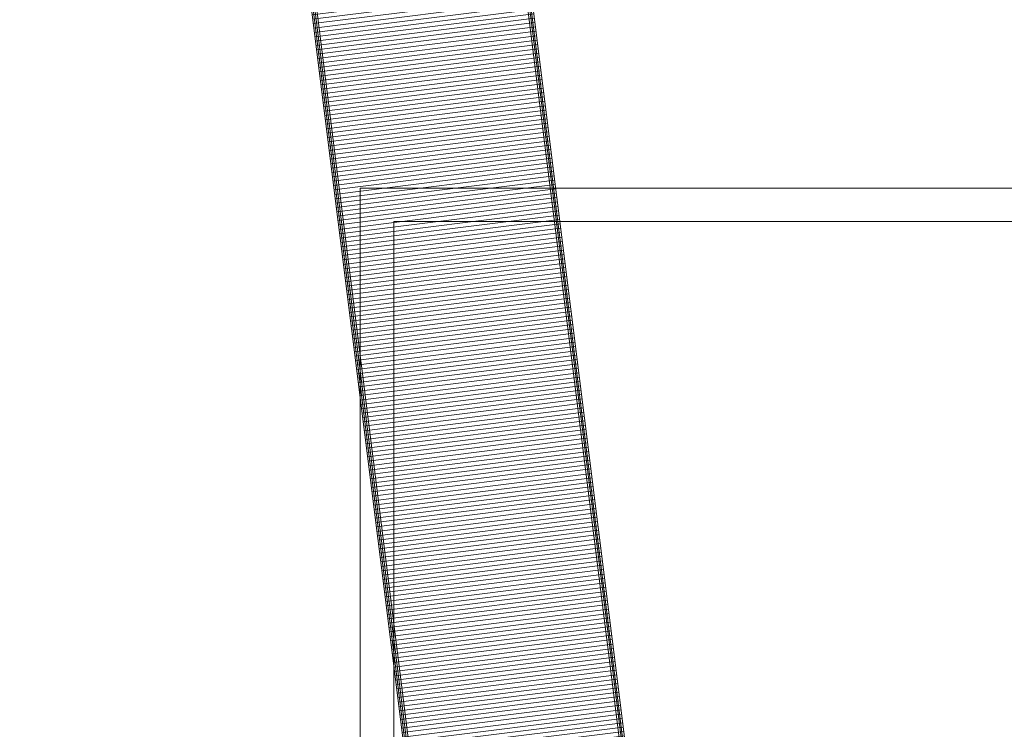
# Model space of a CAD drawing. Header units: centimetres. Extents: x -1589 to 108054, y -205274 to 31709.
# Tile 86 of 256: x 4288 to 5403, y 978 to 1782. Entities that reach past the tile are written whole.
import ezdxf

# ---------------------------------------------------------------- set-up
doc = ezdxf.new("R2010")
doc.units = ezdxf.units.CM
doc.header["$LTSCALE"] = 0.01
doc.header["$MEASUREMENT"] = 0
doc.layers.add('2_ściany zewnętrzne.ISTN', color=7, linetype='Continuous')
doc.layers.add('3_wypełnienia.K_IR', color=7, linetype='Continuous')

msp = doc.modelspace()

# ---------------------------------------------------------------- hatches: boundary and pattern name
at = {"layer": '3_wypełnienia.K_IR', "linetype": 'Continuous', "lineweight": 5}
h = msp.add_hatch(dxfattribs=at)
h.set_pattern_fill('Kreskowanie_liniowe', color=8, style=0, pattern_type=2)
h.set_pattern_definition([(7.14013, (4631.231, 2695.9564), (-0.621483, 4.961226), [])])
h.paths.add_polyline_path([(4974.27845, 961.07719), (4535.74418, 4461.84703), (4288.18384, 4430.83565), (4722.83337, 961.07719)])

# ---------------------------------------------------------------- linework, layer by layer
at = {"layer": '2_ściany zewnętrzne.ISTN', "color": 8, "linetype": 'Continuous', "lineweight": 5, "flags": 128}
for points in [[(4972.64608, 956.16843), (4533.51382, 4461.2584)], [(4529.54485, 4460.76115), (4968.64608, 955.91883)], [(4533.56847, 4446.24871), (4970.84873, 956.27608)], [(4974.8177, 956.77338), (4537.53744, 4446.746)], [(4288.22297, 4430.52326), (4723.93333, 952.88774)], [(4727.93333, 953.13734), (4292.19194, 4431.02052)], [(4290.83033, 4425.91782), (4725.68782, 955.28149)], [(4729.65679, 955.77879), (4294.79929, 4426.41512)], [(4673.99749, 1591.14187), (4673.99749, -853.15285)], [(4673.99749, 1591.14187), (4711.99749, 1591.14187)], [(6059.99749, 1591.14187), (4711.99749, 1591.14187)], [(4711.99749, -815.15285), (4711.99749, 1553.14187)], [(4711.99749, 1553.14187), (6059.99749, 1553.14187)]]:
    msp.add_lwpolyline(points, dxfattribs=at)

doc.saveas('drawing.dxf')
